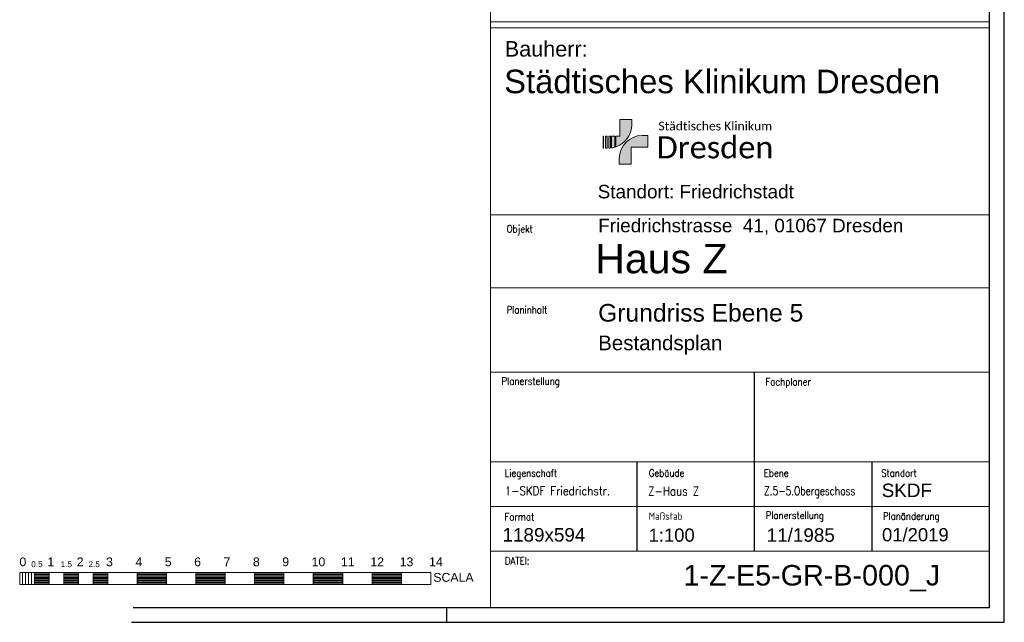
# Model space of a CAD drawing. Header units: metres. Extents: x -15 to 143, y -45 to 47.
# Tile 6 of 41: x 27 to 60, y 5 to 25. Entities that reach past the tile are written whole.
import ezdxf
from ezdxf.enums import TextEntityAlignment as Align

# ---------------------------------------------------------------- set-up
doc = ezdxf.new("R2010")
doc.units = ezdxf.units.M
doc.header["$LTSCALE"] = 0.0125
doc.layers.add('Plankopf', color=2, linetype='Continuous', lineweight=0)
doc.layers.add('X_YYY_STF__8', color=7, linetype='Continuous')
doc.styles.add('Arial', font='arial.ttf')
doc.styles.add('Hylas_Text', font='Romans.shx', dxfattribs={"width": 0.85})
doc.styles.add('Text-Logo', font='calibril.ttf')

msp = doc.modelspace()

# ---------------------------------------------------------------- hatches: boundary and pattern name
at = {"layer": 'Plankopf', "lineweight": 0, "true_color": 0x707173}
h = msp.add_hatch(color=8, dxfattribs=at)
h.dxf.hatch_style = 1
edge = h.paths.add_edge_path()
edge.add_arc((46.69247637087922, 21.5679268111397), 0.8093895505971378, 288.65341559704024, 358.4086466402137, ccw=False)
edge.add_line((46.95135375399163, 20.80105397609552), (46.95135375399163, 21.16544942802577))
edge.add_line((46.95135375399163, 21.16544942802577), (47.09495375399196, 21.16544942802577))
edge.add_line((47.09495375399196, 21.16544942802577), (47.09495375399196, 21.73544942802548))
edge.add_line((47.09495375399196, 21.73544942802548), (47.50155375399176, 21.73544942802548))
edge.add_line((47.50155375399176, 21.73544942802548), (47.50155375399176, 21.54544942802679))
edge = h.paths.add_edge_path()
edge.add_arc((46.69247637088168, 21.56792681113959), 0.8093895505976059, 278.3598807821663, 286.337520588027)
edge.add_line((46.92015375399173, 20.79121936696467), (46.92015375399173, 21.16544942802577))
edge.add_line((46.92015375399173, 21.16544942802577), (46.8101537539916, 21.16544942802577))
edge.add_line((46.8101537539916, 21.16544942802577), (46.8101537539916, 20.76713752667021))
edge = h.paths.add_edge_path()
edge.add_line((46.71495375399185, 21.16544942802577), (46.71495375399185, 20.75884942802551))
edge.add_arc((46.69247637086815, 21.56792681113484), 0.8093895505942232, 271.5913533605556, 276.1760636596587)
edge.add_line((46.77955375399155, 20.76323496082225), (46.77955375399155, 21.16544942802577))
edge.add_line((46.77955375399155, 21.16544942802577), (46.71495375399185, 21.16544942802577))
h.paths.add_polyline_path([(46.66555375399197, 20.75884942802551), (46.60815375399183, 20.75884942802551), (46.60815375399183, 21.16544942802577), (46.66555375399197, 21.16544942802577)])
h.paths.add_polyline_path([(46.53955375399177, 20.75884942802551), (46.5249537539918, 20.75884942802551), (46.5249537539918, 21.16544942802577), (46.53955375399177, 21.16544942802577)])
at = {"layer": 'Plankopf', "lineweight": 0, "true_color": 0xfcda00}
h = msp.add_hatch(color=40, dxfattribs=at)
h.dxf.hatch_style = 1
edge = h.paths.add_edge_path()
edge.add_line((47.06835375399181, 20.21544942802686), (47.47495375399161, 20.21544942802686))
edge.add_line((47.47495375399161, 20.21544942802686), (47.47495375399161, 20.78544942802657))
edge.add_line((47.47495375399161, 20.78544942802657), (48.04495375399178, 20.78544942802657))
edge.add_line((48.04495375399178, 20.78544942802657), (48.04495375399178, 21.19204942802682))
edge.add_line((48.04495375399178, 21.19204942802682), (47.85495375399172, 21.19204942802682))
edge.add_arc((47.87743113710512, 20.38297204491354), 0.8093895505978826, 91.59135335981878, 178.4086466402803)
edge.add_line((47.06835375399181, 20.40544942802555), (47.06835375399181, 20.21544942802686))

# ---------------------------------------------------------------- linework, layer by layer
at = {"layer": 'Plankopf', "color": 8, "lineweight": 0, "true_color": 0x707173}
for points in [[(47.50155375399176, 21.54544942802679, -0.3141250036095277), (46.95135375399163, 20.80105397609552), (46.95135375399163, 21.16544942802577), (47.09495375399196, 21.16544942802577), (47.09495375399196, 21.73544942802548), (47.50155375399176, 21.73544942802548)], [(46.71495375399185, 21.16544942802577), (46.71495375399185, 20.75884942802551, 0.0200072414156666), (46.77955375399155, 20.76323496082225), (46.77955375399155, 21.16544942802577)], [(46.8101537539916, 20.76713752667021, 0.03482308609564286), (46.92015375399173, 20.79121936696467), (46.92015375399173, 21.16544942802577), (46.8101537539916, 21.16544942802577)]]:
    msp.add_lwpolyline(points, format="xyb", close=True, dxfattribs=at)
for points in [[(46.53955375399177, 20.75884942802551), (46.5249537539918, 20.75884942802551), (46.5249537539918, 21.16544942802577), (46.53955375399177, 21.16544942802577)], [(46.66555375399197, 20.75884942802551), (46.60815375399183, 20.75884942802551), (46.60815375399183, 21.16544942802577), (46.66555375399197, 21.16544942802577)]]:
    msp.add_lwpolyline(points, close=True, dxfattribs=at)
at = {"layer": 'Plankopf', "color": 40, "lineweight": 0, "true_color": 0xfcda00}
msp.add_lwpolyline([(47.06835375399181, 20.21544942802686), (47.47495375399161, 20.21544942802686), (47.47495375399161, 20.78544942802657), (48.04495375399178, 20.78544942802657), (48.04495375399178, 21.19204942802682), (47.85495375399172, 21.19204942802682, 0.3980357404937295), (47.06835375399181, 20.40544942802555)], format="xyb", close=True, dxfattribs=at)
at = {"layer": 'X_YYY_STF__8'}
for p, q in [((59.6873643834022, 5.115452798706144), (59.6873643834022, 46.94397276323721)), ((60.1873643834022, 4.615452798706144), (60.1873643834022, 46.2484458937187)), ((30.52291111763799, 5.115453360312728), (59.6873643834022, 5.115452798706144)), ((30.4623643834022, 4.615453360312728), (60.1873643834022, 4.615452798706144))]:
    msp.add_line(p, q, dxfattribs=at)
at = {"layer": 'X_YYY_STF__8', "lineweight": 0}
for p, q in [((42.6873643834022, 5.115452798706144), (42.6873643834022, 46.27664738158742)), ((59.68418365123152, 33.50449557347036), (59.68418365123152, 23.88595073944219)), ((42.6873643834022, 25.05307851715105), (59.68418365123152, 25.05307851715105)), ((42.6873643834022, 24.85307851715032), (59.68418365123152, 24.85307851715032)), ((59.68418365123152, 24.85307851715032), (59.68759848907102, 5.541478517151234)), ((42.6873643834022, 18.48988473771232), (59.68688318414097, 18.48988473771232)), ((42.6873643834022, 16.00068473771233), (59.68688318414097, 16.00068473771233)), ((42.68832678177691, 13.12604168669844), (59.68784558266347, 13.12604168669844)), ((42.68784558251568, 10.08104168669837), (59.68736438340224, 10.08104168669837)), ((42.68784558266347, 8.558641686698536), (59.68736438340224, 8.558641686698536)), ((42.68784558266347, 7.036041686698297), (59.68736438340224, 7.036041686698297)), ((26.6537043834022, 5.906112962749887), (26.6537043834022, 6.306112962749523)), ((26.6537043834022, 6.306112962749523), (40.65366438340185, 6.306112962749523)), ((26.6537043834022, 5.906112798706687), (26.6537043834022, 6.306112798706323)), ((26.6537043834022, 6.306112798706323), (40.65366438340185, 6.306112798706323)), ((26.75370438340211, 5.906112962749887), (26.75370438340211, 6.306112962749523)), ((26.75370438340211, 5.906112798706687), (26.75370438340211, 6.306112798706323)), ((26.85370438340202, 5.906112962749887), (26.85370438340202, 6.306112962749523)), ((26.85370438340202, 5.906112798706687), (26.85370438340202, 6.306112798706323)), ((26.95370438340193, 5.906112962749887), (26.95370438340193, 6.306112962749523)), ((26.95370438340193, 5.906112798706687), (26.95370438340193, 6.306112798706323)), ((27.05369438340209, 5.906112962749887), (27.05369438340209, 6.306112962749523)), ((27.05369438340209, 5.906112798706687), (27.05369438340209, 6.306112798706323)), ((27.153694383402, 5.906112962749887), (27.153694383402, 6.306112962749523)), ((27.153694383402, 6.306112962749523), (27.6537043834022, 6.306112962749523)), ((27.153694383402, 5.906112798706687), (27.153694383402, 6.306112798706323)), ((27.153694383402, 6.306112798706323), (27.6537043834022, 6.306112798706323)), ((27.153694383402, 6.26611296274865), (27.6537043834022, 6.26611296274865)), ((27.153694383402, 6.26611296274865), (27.6537043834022, 6.26611296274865)), ((27.153694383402, 6.26611279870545), (27.6537043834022, 6.26611279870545)), ((27.153694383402, 6.26611279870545), (27.6537043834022, 6.26611279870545)), ((27.153694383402, 6.226112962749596), (27.6537043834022, 6.226112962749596)), ((27.153694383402, 6.226112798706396), (27.6537043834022, 6.226112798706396)), ((27.153694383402, 6.186112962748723), (27.6537043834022, 6.186112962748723)), ((27.153694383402, 6.186112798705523), (27.6537043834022, 6.186112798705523)), ((27.153694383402, 6.146112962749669), (27.6537043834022, 6.146112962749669)), ((27.153694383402, 6.146112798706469), (27.6537043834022, 6.146112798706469)), ((27.153694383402, 6.106112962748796), (27.6537043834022, 6.106112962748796)), ((27.153694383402, 6.106112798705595), (27.6537043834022, 6.106112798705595)), ((27.153694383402, 6.066112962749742), (27.6537043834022, 6.066112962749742)), ((27.153694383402, 6.066112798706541), (27.6537043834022, 6.066112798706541)), ((27.6537043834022, 5.906112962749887), (27.6537043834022, 6.306112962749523)), ((27.6537043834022, 5.906112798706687), (27.6537043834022, 6.306112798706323)), ((28.1537043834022, 5.906112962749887), (28.1537043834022, 6.306112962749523)), ((28.1537043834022, 6.306112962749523), (28.653694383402, 6.306112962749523)), ((28.1537043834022, 5.906112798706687), (28.1537043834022, 6.306112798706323)), ((28.1537043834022, 6.306112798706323), (28.653694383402, 6.306112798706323)), ((28.1537043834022, 6.26611296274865), (28.653694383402, 6.26611296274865)), ((28.1537043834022, 6.26611279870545), (28.653694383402, 6.26611279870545)), ((28.1537043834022, 6.226112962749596), (28.653694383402, 6.226112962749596)), ((28.1537043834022, 6.226112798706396), (28.653694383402, 6.226112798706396)), ((28.1537043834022, 6.186112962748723), (28.653694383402, 6.186112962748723)), ((28.1537043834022, 6.186112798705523), (28.653694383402, 6.186112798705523)), ((28.1537043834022, 6.146112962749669), (28.653694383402, 6.146112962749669)), ((28.1537043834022, 6.146112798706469), (28.653694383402, 6.146112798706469)), ((28.1537043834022, 6.106112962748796), (28.653694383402, 6.106112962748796)), ((28.1537043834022, 6.106112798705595), (28.653694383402, 6.106112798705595)), ((28.1537043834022, 6.066112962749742), (28.653694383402, 6.066112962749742)), ((28.1537043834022, 6.066112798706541), (28.653694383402, 6.066112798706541)), ((28.653694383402, 5.906112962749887), (28.653694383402, 6.306112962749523)), ((28.653694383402, 5.906112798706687), (28.653694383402, 6.306112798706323)), ((29.153694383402, 5.906112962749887), (29.153694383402, 6.306112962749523)), ((29.153694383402, 6.306112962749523), (29.6537043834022, 6.306112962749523)), ((29.153694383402, 5.906112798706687), (29.153694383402, 6.306112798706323)), ((29.153694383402, 6.306112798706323), (29.6537043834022, 6.306112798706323)), ((29.153694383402, 6.26611296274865), (29.6537043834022, 6.26611296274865)), ((29.153694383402, 6.26611279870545), (29.6537043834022, 6.26611279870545)), ((29.153694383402, 6.226112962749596), (29.6537043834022, 6.226112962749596)), ((29.153694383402, 6.226112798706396), (29.6537043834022, 6.226112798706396)), ((29.153694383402, 6.186112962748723), (29.6537043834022, 6.186112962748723)), ((29.153694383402, 6.186112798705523), (29.6537043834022, 6.186112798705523)), ((29.153694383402, 6.146112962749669), (29.6537043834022, 6.146112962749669)), ((29.153694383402, 6.146112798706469), (29.6537043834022, 6.146112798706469)), ((29.153694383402, 6.106112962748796), (29.6537043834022, 6.106112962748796)), ((29.153694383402, 6.106112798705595), (29.6537043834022, 6.106112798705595)), ((29.153694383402, 6.066112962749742), (29.6537043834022, 6.066112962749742)), ((29.153694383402, 6.066112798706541), (29.6537043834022, 6.066112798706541)), ((29.6537043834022, 5.906112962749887), (29.6537043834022, 6.306112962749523)), ((29.6537043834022, 5.906112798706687), (29.6537043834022, 6.306112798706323)), ((30.653694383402, 5.906112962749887), (30.653694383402, 6.306112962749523)), ((30.653694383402, 6.306112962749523), (31.6537043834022, 6.306112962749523)), ((30.653694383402, 5.906112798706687), (30.653694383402, 6.306112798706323)), ((30.653694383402, 6.306112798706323), (31.6537043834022, 6.306112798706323)), ((30.653694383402, 6.26611296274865), (31.6537043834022, 6.26611296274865)), ((30.653694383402, 6.26611279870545), (31.6537043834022, 6.26611279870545)), ((30.653694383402, 6.226112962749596), (31.6537043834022, 6.226112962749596)), ((30.653694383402, 6.226112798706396), (31.6537043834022, 6.226112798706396)), ((30.653694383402, 6.186112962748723), (31.6537043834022, 6.186112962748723)), ((30.653694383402, 6.186112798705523), (31.6537043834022, 6.186112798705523)), ((30.653694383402, 6.146112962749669), (31.6537043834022, 6.146112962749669)), ((30.653694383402, 6.146112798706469), (31.6537043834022, 6.146112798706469)), ((30.653694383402, 6.106112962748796), (31.6537043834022, 6.106112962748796)), ((30.653694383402, 6.106112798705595), (31.6537043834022, 6.106112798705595)), ((30.653694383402, 6.066112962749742), (31.6537043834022, 6.066112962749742)), ((30.653694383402, 6.066112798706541), (31.6537043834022, 6.066112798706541)), ((31.6537043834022, 5.906112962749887), (31.6537043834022, 6.306112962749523)), ((31.6537043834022, 5.906112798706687), (31.6537043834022, 6.306112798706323)), ((32.6537043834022, 6.306112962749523), (33.653694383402, 6.306112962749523)), ((32.6537043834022, 5.906112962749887), (32.6537043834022, 6.306112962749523)), ((32.6537043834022, 6.306112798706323), (33.653694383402, 6.306112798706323)), ((32.6537043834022, 5.906112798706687), (32.6537043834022, 6.306112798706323)), ((32.6537043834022, 6.26611296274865), (33.653694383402, 6.26611296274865)), ((32.6537043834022, 6.26611279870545), (33.653694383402, 6.26611279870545)), ((32.6537043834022, 6.226112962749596), (33.653694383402, 6.226112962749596)), ((32.6537043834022, 6.226112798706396), (33.653694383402, 6.226112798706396)), ((32.6537043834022, 6.186112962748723), (33.653694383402, 6.186112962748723)), ((32.6537043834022, 6.186112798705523), (33.653694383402, 6.186112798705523)), ((32.6537043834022, 6.146112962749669), (33.653694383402, 6.146112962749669)), ((32.6537043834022, 6.146112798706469), (33.653694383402, 6.146112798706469)), ((32.6537043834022, 6.106112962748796), (33.653694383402, 6.106112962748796)), ((32.6537043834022, 6.106112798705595), (33.653694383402, 6.106112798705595)), ((32.6537043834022, 6.066112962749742), (33.653694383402, 6.066112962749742)), ((32.6537043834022, 6.066112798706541), (33.653694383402, 6.066112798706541)), ((33.653694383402, 5.906112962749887), (33.653694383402, 6.306112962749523)), ((33.653694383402, 5.906112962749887), (33.653694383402, 6.306112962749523)), ((33.653694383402, 5.906112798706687), (33.653694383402, 6.306112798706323)), ((33.653694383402, 5.906112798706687), (33.653694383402, 6.306112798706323)), ((34.653694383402, 5.906112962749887), (34.653694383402, 6.306112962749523)), ((34.653694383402, 6.306112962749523), (35.65368438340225, 6.306112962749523)), ((34.653694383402, 5.906112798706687), (34.653694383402, 6.306112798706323)), ((34.653694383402, 6.306112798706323), (35.65368438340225, 6.306112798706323)), ((34.653694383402, 6.26611296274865), (35.65368438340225, 6.26611296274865)), ((34.653694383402, 6.26611279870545), (35.65368438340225, 6.26611279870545)), ((34.653694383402, 6.226112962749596), (35.65368438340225, 6.226112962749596)), ((34.653694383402, 6.226112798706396), (35.65368438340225, 6.226112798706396)), ((34.653694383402, 6.186112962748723), (35.65368438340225, 6.186112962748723)), ((34.653694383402, 6.186112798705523), (35.65368438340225, 6.186112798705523)), ((34.653694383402, 6.146112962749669), (35.65368438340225, 6.146112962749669)), ((34.653694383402, 6.146112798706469), (35.65368438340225, 6.146112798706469)), ((34.653694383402, 6.106112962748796), (35.65368438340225, 6.106112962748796)), ((34.653694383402, 6.106112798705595), (35.65368438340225, 6.106112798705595)), ((34.653694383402, 6.066112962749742), (35.65368438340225, 6.066112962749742)), ((34.653694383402, 6.066112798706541), (35.65368438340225, 6.066112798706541)), ((35.65368438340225, 5.906112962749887), (35.65368438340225, 6.306112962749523)), ((35.65368438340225, 5.906112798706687), (35.65368438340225, 6.306112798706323)), ((36.65368438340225, 5.906112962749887), (36.65368438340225, 6.306112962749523)), ((36.65368438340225, 6.306112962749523), (37.65367438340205, 6.306112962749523)), ((36.65368438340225, 5.906112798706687), (36.65368438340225, 6.306112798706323)), ((36.65368438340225, 6.306112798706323), (37.65367438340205, 6.306112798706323)), ((36.65368438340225, 6.26611296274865), (37.65367438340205, 6.26611296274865)), ((36.65368438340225, 6.26611279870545), (37.65367438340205, 6.26611279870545)), ((36.65368438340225, 6.226112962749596), (37.65367438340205, 6.226112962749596)), ((36.65368438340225, 6.226112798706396), (37.65367438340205, 6.226112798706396)), ((36.65368438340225, 6.186112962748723), (37.65367438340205, 6.186112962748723)), ((36.65368438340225, 6.186112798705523), (37.65367438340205, 6.186112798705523)), ((36.65368438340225, 6.146112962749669), (37.65367438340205, 6.146112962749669)), ((36.65368438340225, 6.146112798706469), (37.65367438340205, 6.146112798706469)), ((36.65368438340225, 6.106112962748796), (37.65367438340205, 6.106112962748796)), ((36.65368438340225, 6.106112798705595), (37.65367438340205, 6.106112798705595)), ((36.65368438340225, 6.066112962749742), (37.65367438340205, 6.066112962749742)), ((36.65368438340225, 6.066112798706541), (37.65367438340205, 6.066112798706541)), ((37.65367438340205, 5.906112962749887), (37.65367438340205, 6.306112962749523)), ((37.65367438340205, 5.906112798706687), (37.65367438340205, 6.306112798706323)), ((38.65367438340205, 5.906112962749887), (38.65367438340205, 6.306112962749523)), ((38.65367438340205, 6.306112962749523), (39.65366438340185, 6.306112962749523)), ((38.65367438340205, 5.906112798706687), (38.65367438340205, 6.306112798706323)), ((38.65367438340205, 6.306112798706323), (39.65366438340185, 6.306112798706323)), ((38.65367438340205, 6.26611296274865), (39.65366438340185, 6.26611296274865)), ((38.65367438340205, 6.26611279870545), (39.65366438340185, 6.26611279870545)), ((38.65367438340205, 6.226112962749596), (39.65366438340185, 6.226112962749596)), ((38.65367438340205, 6.226112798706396), (39.65366438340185, 6.226112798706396)), ((38.65367438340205, 6.186112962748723), (39.65366438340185, 6.186112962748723)), ((38.65367438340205, 6.186112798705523), (39.65366438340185, 6.186112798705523)), ((38.65367438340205, 6.146112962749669), (39.65366438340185, 6.146112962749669)), ((38.65367438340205, 6.146112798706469), (39.65366438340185, 6.146112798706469)), ((38.65367438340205, 6.106112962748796), (39.65366438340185, 6.106112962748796)), ((38.65367438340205, 6.106112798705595), (39.65366438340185, 6.106112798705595)), ((38.65367438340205, 6.066112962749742), (39.65366438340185, 6.066112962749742)), ((38.65367438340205, 6.066112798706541), (39.65366438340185, 6.066112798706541)), ((39.65366438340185, 5.906112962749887), (39.65366438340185, 6.306112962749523)), ((39.65366438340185, 5.906112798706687), (39.65366438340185, 6.306112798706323)), ((40.65366438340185, 5.906112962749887), (40.65366438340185, 6.306112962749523)), ((40.65366438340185, 5.906112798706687), (40.65366438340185, 6.306112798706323)), ((26.6537043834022, 5.906112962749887), (40.65366438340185, 5.906112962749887)), ((26.6537043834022, 5.906112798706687), (40.65366438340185, 5.906112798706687)), ((27.153694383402, 6.026112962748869), (27.6537043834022, 6.026112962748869)), ((27.153694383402, 6.026112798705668), (27.6537043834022, 6.026112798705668)), ((27.153694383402, 5.986112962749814), (27.6537043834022, 5.986112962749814)), ((27.153694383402, 5.986112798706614), (27.6537043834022, 5.986112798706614)), ((27.153694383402, 5.946112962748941), (27.6537043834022, 5.946112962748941)), ((27.153694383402, 5.946112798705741), (27.6537043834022, 5.946112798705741)), ((28.1537043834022, 6.026112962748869), (28.653694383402, 6.026112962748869)), ((28.1537043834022, 6.026112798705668), (28.653694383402, 6.026112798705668)), ((28.1537043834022, 5.986112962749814), (28.653694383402, 5.986112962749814)), ((28.1537043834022, 5.986112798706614), (28.653694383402, 5.986112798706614)), ((28.1537043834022, 5.946112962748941), (28.653694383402, 5.946112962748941)), ((28.1537043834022, 5.946112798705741), (28.653694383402, 5.946112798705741)), ((29.153694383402, 6.026112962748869), (29.6537043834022, 6.026112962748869)), ((29.153694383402, 6.026112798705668), (29.6537043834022, 6.026112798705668)), ((29.153694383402, 5.986112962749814), (29.6537043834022, 5.986112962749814)), ((29.153694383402, 5.986112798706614), (29.6537043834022, 5.986112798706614)), ((29.153694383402, 5.946112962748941), (29.6537043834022, 5.946112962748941)), ((29.153694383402, 5.946112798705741), (29.6537043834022, 5.946112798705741)), ((30.653694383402, 6.026112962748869), (31.6537043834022, 6.026112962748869)), ((30.653694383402, 6.026112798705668), (31.6537043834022, 6.026112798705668)), ((30.653694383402, 5.986112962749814), (31.6537043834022, 5.986112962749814)), ((30.653694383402, 5.986112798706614), (31.6537043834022, 5.986112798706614)), ((30.653694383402, 5.946112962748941), (31.6537043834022, 5.946112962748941)), ((30.653694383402, 5.946112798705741), (31.6537043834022, 5.946112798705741)), ((32.6537043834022, 6.026112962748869), (33.653694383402, 6.026112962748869)), ((32.6537043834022, 6.026112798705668), (33.653694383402, 6.026112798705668)), ((32.6537043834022, 5.986112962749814), (33.653694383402, 5.986112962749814)), ((32.6537043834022, 5.986112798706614), (33.653694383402, 5.986112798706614)), ((32.6537043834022, 5.946112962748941), (33.653694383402, 5.946112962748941)), ((32.6537043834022, 5.946112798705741), (33.653694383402, 5.946112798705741)), ((34.653694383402, 6.026112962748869), (35.65368438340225, 6.026112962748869)), ((34.653694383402, 6.026112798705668), (35.65368438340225, 6.026112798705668)), ((34.653694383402, 5.986112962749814), (35.65368438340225, 5.986112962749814)), ((34.653694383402, 5.986112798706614), (35.65368438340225, 5.986112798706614)), ((34.653694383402, 5.946112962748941), (35.65368438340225, 5.946112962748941)), ((34.653694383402, 5.946112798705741), (35.65368438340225, 5.946112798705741)), ((36.65368438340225, 6.026112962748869), (37.65367438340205, 6.026112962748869)), ((36.65368438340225, 6.026112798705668), (37.65367438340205, 6.026112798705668)), ((36.65368438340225, 5.986112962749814), (37.65367438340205, 5.986112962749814)), ((36.65368438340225, 5.986112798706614), (37.65367438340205, 5.986112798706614)), ((36.65368438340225, 5.946112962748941), (37.65367438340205, 5.946112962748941)), ((36.65368438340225, 5.946112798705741), (37.65367438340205, 5.946112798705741)), ((38.65367438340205, 6.026112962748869), (39.65366438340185, 6.026112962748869)), ((38.65367438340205, 6.026112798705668), (39.65366438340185, 6.026112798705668)), ((38.65367438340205, 5.986112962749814), (39.65366438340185, 5.986112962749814)), ((38.65367438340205, 5.986112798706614), (39.65366438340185, 5.986112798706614)), ((38.65367438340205, 5.946112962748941), (39.65366438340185, 5.946112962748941)), ((38.65367438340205, 5.946112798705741), (39.65366438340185, 5.946112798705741))]:
    msp.add_line(p, q, dxfattribs=at)
at = {"layer": 'X_YYY_STF__8'}
for points in [[(51.68313909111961, 7.036041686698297), (51.68313909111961, 13.12604168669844)], [(47.68313909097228, 7.041040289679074), (47.68313909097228, 10.08604028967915)], [(51.68313909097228, 7.036041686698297), (51.68313909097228, 10.08104168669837)], [(55.68313909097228, 7.03104308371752), (55.68313909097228, 10.08104168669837)], [(41.1873643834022, 5.115452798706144), (41.1873643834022, 4.615452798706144)]]:
    msp.add_lwpolyline(points, dxfattribs=at)

# ---------------------------------------------------------------- texts
at = {"layer": 'Plankopf', "color": 7, "lineweight": 0, "style": 'Text-Logo'}
for s, height, p in [('Städtisches Klinikum', 0.2983, (48.40643800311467, 21.35998558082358)), ('Dresden', 0.7505000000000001, (48.34392509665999, 20.40852228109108))]:
    msp.add_text(s, height=height, dxfattribs=at).set_placement(p)
at = {"layer": 'X_YYY_STF__8', "style": 'Arial'}
for s, height, p in [('Bauherr:', 0.5268, (43.17432449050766, 23.71594198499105)), ('Städtisches Klinikum Dresden ', 0.8, (43.15269100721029, 22.38678215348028)), ('Standort: Friedrichstadt', 0.46, (46.34000236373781, 18.90919341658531)), ('Friedrichstrasse  41, 01067 Dresden', 0.46, (46.35669159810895, 17.75367635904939)), ('Haus Z', 1, (46.2578647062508, 16.19718837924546)), ('Grundriss Ebene 5', 0.5998, (46.35494203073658, 14.67122866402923)), ('Bestandsplan ', 0.5, (46.35494203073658, 13.72702866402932)), ('SKDF', 0.46, (56.01131476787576, 8.73966447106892)), ('1189x594', 0.46, (43.09704590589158, 7.225421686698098)), ('1:100', 0.45, (48.07072995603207, 7.223208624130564)), ('11/1985', 0.46, (52.09355322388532, 7.217064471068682)), ('01/2019', 0.45, (56.0210351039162, 7.236498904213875)), ('0', 0.29998, (26.64609438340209, 6.433672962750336)), ('0', 0.29998, (26.64609438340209, 6.433672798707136)), ('1', 0.29998, (27.5960943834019, 6.433672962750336)), ('1', 0.29998, (27.5960943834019, 6.433672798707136)), ('2', 0.29998, (28.5960943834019, 6.433672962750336)), ('2', 0.29998, (28.5960943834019, 6.433672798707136)), ('3', 0.29998, (29.59608438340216, 6.433672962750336)), ('3', 0.29998, (29.59608438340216, 6.433672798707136)), ('4', 0.29998, (30.5960943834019, 6.433672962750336)), ('4', 0.29998, (30.5960943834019, 6.433672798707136)), ('5', 0.29998, (31.59608438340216, 6.433672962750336)), ('5', 0.29998, (31.59608438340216, 6.433672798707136)), ('6', 0.29998, (32.5960943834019, 6.433672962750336)), ('6', 0.29998, (32.5960943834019, 6.433672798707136)), ('7', 0.29998, (33.59608438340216, 6.433672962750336)), ('7', 0.29998, (33.59608438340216, 6.433672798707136)), ('8', 0.29998, (34.59608438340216, 6.433672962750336)), ('8', 0.29998, (34.59608438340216, 6.433672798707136)), ('9', 0.29998, (35.59607438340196, 6.433672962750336)), ('9', 0.29998, (35.59607438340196, 6.433672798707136)), ('10', 0.29998, (36.59607438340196, 6.433672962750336)), ('10', 0.29998, (36.59607438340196, 6.433672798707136)), ('11', 0.29998, (37.59606438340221, 6.433672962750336)), ('11', 0.29998, (37.59606438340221, 6.433672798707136)), ('12', 0.29998, (38.59606438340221, 6.433672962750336)), ('12', 0.29998, (38.59606438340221, 6.433672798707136)), ('13', 0.29998, (39.59605438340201, 6.433672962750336)), ('13', 0.29998, (39.59605438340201, 6.433672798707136)), ('14', 0.29998, (40.59605438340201, 6.433672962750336)), ('14', 0.29998, (40.59605438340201, 6.433672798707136)), ('0.5', 0.2, (27.04608438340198, 6.433672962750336)), ('0.5', 0.2, (27.04608438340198, 6.433672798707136)), ('1.5', 0.2, (28.04609438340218, 6.433672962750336)), ('1.5', 0.2, (28.04609438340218, 6.433672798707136)), ('2.5', 0.2, (28.996094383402, 6.433672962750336)), ('2.5', 0.2, (28.996094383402, 6.433672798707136)), ('SCALA', 0.29998, (40.73957438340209, 5.905392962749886)), ('SCALA', 0.29998, (40.73957438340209, 5.905392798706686))]:
    msp.add_text(s, height=height, dxfattribs=at).set_placement(p, align=Align.BOTTOM_LEFT)
at = {"layer": 'X_YYY_STF__8', "style": 'Hylas_Text'}
for s, height, width, p in [('Objekt', 0.25, 0.85, (43.23806236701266, 17.80673860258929)), ('Planinhalt', 0.25, 0.85, (43.2380623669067, 15.05483897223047)), ('Planerstellung', 0.25, 0.85, (43.06612358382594, 12.62604168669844)), ('Fachplaner', 0.25, 0.85, (52.05364105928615, 12.60296849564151)), ('Liegenschaft', 0.25, 0.85, (43.17445743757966, 9.497136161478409)), ('Gebäude', 0.25, 0.85, (48.07996605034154, 9.498010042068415)), ('Ebene', 0.25, 0.85, (51.99622412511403, 9.496650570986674)), ('Standort', 0.25, 0.85, (55.99622412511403, 9.496650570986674)), ('1-SKDF Friedrichstr.', 0.3, 0.85, (43.17445743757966, 8.850797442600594)), ('Z-Haus Z', 0.3, 0.85, (48.05780610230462, 8.841474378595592)), ('Z.5-5.Obergeschoss', 0.3, 0.75, (52.00499692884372, 8.85031185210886)), ('Maßstab', 0.25, 0.85, (48.07821868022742, 8.03021409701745)), ('Planerstellung', 0.25, 0.85, (52.06141709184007, 8.058641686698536)), ('Format', 0.25, 0.85, (43.16666680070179, 8.006121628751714)), ('Planänderung', 0.25, 0.85, (56.05364105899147, 8.032969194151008)), ('DATEI:', 0.25, 0.85, (43.17956809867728, 6.507499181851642))]:
    msp.add_text(s, height=height, dxfattribs=dict(at, width=width)).set_placement(p, align=Align.BOTTOM_LEFT)
at = {"layer": 'X_YYY_STF__8', "insert": (49.258632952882, 6.567576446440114), "char_height": 0.7, "attachment_point": 1, "style": 'Arial'}
msp.add_mtext_dynamic_manual_height_columns('1-Z-E5-GR-B-000_J', width=16.93147120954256, gutter_width=12.5, heights=[0], dxfattribs=at)

doc.saveas('drawing.dxf')
